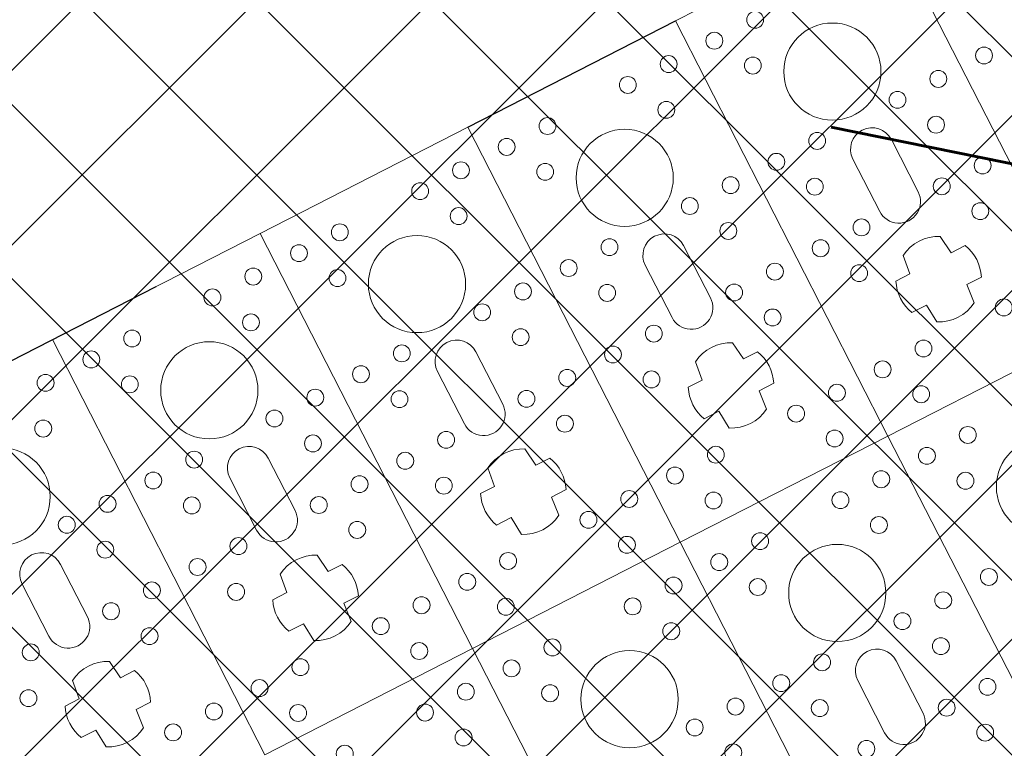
# Model space of a CAD drawing. Header units: metres. Extents: x 7472034 to 8439876, y 5890181 to 5961460.
# Tile 123 of 202: x 8439518 to 8439520.54, y 5890372.4 to 5890374.28. Entities that reach past the tile are written whole.
import ezdxf
from ezdxf import colors
from ezdxf.entities.mleader import LeaderData, LeaderLine
from ezdxf.math import Vec2, Vec3

# ---------------------------------------------------------------- set-up
doc = ezdxf.new("R2010")
doc.units = ezdxf.units.M
doc.header["$MEASUREMENT"] = 0
doc.linetypes.add('$0$L218_500', pattern=[1, 0.5, -0.5])
doc.linetypes.add('ACAD_ISO03W100', pattern=[30, 12, -18])
doc.layers.get('0').update_dxf_attribs({"linetype": 'CONTINUOUS', "lineweight": 5})
doc.layers.get('Defpoints').update_dxf_attribs({"linetype": 'CONTINUOUS'})
for name, color, linetype, lineweight in [('### Krawężnik', 6, 'CONTINUOUS', 35), ('__GRANICA', 5, 'ACAD_ISO03W100', 80), ('_IS.KD.opis.2', 7, 'CONTINUOUS', 18), ('_IS_kd_krata', 114, 'CONTINUOUS', 30), ('KOLOR-OBIEKT', 21, 'CONTINUOUS', 13), ('ZAG-obrys 018 wymiary', 7, 'CONTINUOUS', 18), ('ZAG-OPIS_020', 7, 'CONTINUOUS', 25)]:
    doc.layers.add(name, color=color, linetype=linetype, lineweight=lineweight)
doc.layers.add('100_rzut_wym_wew', color=7, linetype='CONTINUOUS')
doc.layers.add('_IS.BLOK.KD.doziemne', color=7, linetype='CONTINUOUS')
doc.styles.add('DIM', font='simplex.shx', dxfattribs={"width": 0.8})
doc.styles.add('RS', font='Romans.shx', dxfattribs={"width": 0.7})
doc.dimstyles.new('DIM-WEW_500', dxfattribs={"dimscale": 5, "dimtxt": 18, "dimasz": 10, "dimexe": 4, "dimexo": 8, "dimgap": 5, "dimtad": 1, "dimlfac": 0.01, "dimzin": 9, "dimdsep": 46, "dimtxsty": 'DIM', "dimblk": 'ARCHTICK', "dimcen": 5, "dimclrt": 112, "dimadec": 4, "dimazin": 2, "dimtfac": 4, "dimtmove": 0, "dimatfit": 3, "dimldrblk": 'ARCHTICK', "dimfxl": 0, "dimtolj": 1, "dimlwd": 13, "dimarcsym": 0})
pattern_1 = [(45, (967499.2092647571, -71042.97165620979), (-0.2245064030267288, 0.2245064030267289), []), (135, (967499.2092647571, -71042.97165620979), (-0.2245064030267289, -0.2245064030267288), [])]

# ---------------------------------------------------------------- blocks, each defined once
blk = doc.blocks.new('_Oblique')
at = {"color": 0, "linetype": 'ByBlock', "lineweight": -2}
blk.add_line((-0.5, -0.5), (0.5, 0.5), dxfattribs=at)
blk = doc.blocks.new('*D57')
at = {"layer": 'Defpoints', "color": 0, "linetype": 'Continuous'}
for p in [(8439539.50265294, 5890379.021735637, 7.079631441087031e-07), (8439518.672365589, 5890368.360632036), (8439519.01227277, 5890367.69650152)]:
    blk.add_point(p, dxfattribs=at)
at = {"layer": 'ZAG-obrys 018 wymiary', "color": 0, "linetype": 'Continuous', "lineweight": 13}
blk.add_line((8439539.84256012, 5890378.357605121), (8439519.01227277, 5890367.69650152), dxfattribs=at)
at = {"layer": 'ZAG-obrys 018 wymiary', "color": 0, "linetype": 'Continuous', "lineweight": -2}
for p, q in [((8439539.84256012, 5890378.357605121), (8439540.024801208, 5890378.001531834)), ((8439519.01227277, 5890367.69650152), (8439519.194513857, 5890367.340428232))]:
    blk.add_line(p, q, dxfattribs=at)
at = {"layer": 'ZAG-obrys 018 wymiary', "color": 0, "linetype": 'Continuous', "lineweight": 13, "xscale": 0.3, "yscale": 0.3, "zscale": 0.3}
for p, rotation in [((8439539.84256012, 5890378.357605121), 27.10372084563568), ((8439519.01227277, 5890367.69650152), 207.1037208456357)]:
    blk.add_blockref('_Oblique', p, dxfattribs=dict(at, rotation=rotation))
at = {"layer": 'ZAG-obrys 018 wymiary', "color": 112, "linetype": 'Continuous', "lineweight": 25, "insert": (8439529.154054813, 5890373.561163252), "char_height": 0.8, "attachment_point": 5, "rotation": 27.103720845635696, "style": 'RS'}
blk.add_mtext('\\A1;23.4', dxfattribs=at)
blk = doc.blocks.new('_ArchTick')
at = {"layer": '100_rzut_wym_wew', "color": 0, "linetype": 'Continuous', "const_width": 0.15}
blk.add_lwpolyline([(-0.5, -0.5), (0.5, 0.5)], dxfattribs=at)
blk = doc.blocks.new('A$C57F34CC8')
at = {"layer": '__GRANICA', "color": 246, "lineweight": 60, "ltscale": 0.1}
blk.add_lwpolyline([(104.5474768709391, 61.49084398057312), (124.7534257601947, 8.664832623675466), (116.2782638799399, -2.598389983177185e-07), (87.50180485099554, 5.853071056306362), (75.53745610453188, 9.185393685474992), (65.1202681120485, 10.79332474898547), (52.65768154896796, 12.23814885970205), (35.11359243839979, 14.25579591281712), (31.17050394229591, 14.72508112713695), (-8.847564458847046e-07, 23.87893649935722)], dxfattribs=at)
blk = doc.blocks.new('A$C1D2679FE')
at = {"layer": 'KOLOR-OBIEKT', "lineweight": 9, "ltscale": 200}
h = blk.add_hatch(dxfattribs=at)
h.set_pattern_fill('ANSI37', color=253, scale=0.1, angle=16)
h.set_pattern_definition([(61, (-7471780.020262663, -5961378.212846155), (-0.2776917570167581, 0.153927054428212), []), (151, (-7471780.020262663, -5961378.212846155), (-0.153927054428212, -0.2776917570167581), [])])
edge = h.paths.add_edge_path()
edge.add_line((196.975401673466, 33.54016214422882), (192.3495923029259, 34.13512154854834))
edge.add_line((192.3495923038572, 34.13512154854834), (187.7176397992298, 34.7308710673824))
edge.add_line((187.7176398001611, 34.7308710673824), (178.5077782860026, 36.15998750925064))
edge.add_line((178.5077782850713, 36.15998750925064), (176.6601969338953, 36.5026140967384))
edge.add_arc((181.3685569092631, 38.18527459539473), 5.000000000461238, 199.6657310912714, 261.1796204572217)
edge.add_line((180.6018702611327, 33.24440507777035), (187.358021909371, 32.19603671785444))
edge.add_line((187.3580219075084, 32.19603671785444), (192.0230219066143, 31.59603671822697))
edge.add_line((192.0230219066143, 31.59603671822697), (196.6880219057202, 30.9960367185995))
edge.add_line((196.6880219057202, 30.9960367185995), (201.9780219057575, 30.48103671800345))
edge.add_line((201.9780219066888, 30.48103671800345), (207.2680219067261, 29.96603671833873))
edge.add_line((207.2680219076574, 29.96603671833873), (216.468021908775, 29.35603671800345))
edge.add_line((216.4680219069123, 29.35603671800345), (221.8830219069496, 29.11103671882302))
edge.add_line((221.8830219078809, 29.11103671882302), (227.2980219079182, 28.86603671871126))
edge.add_line((227.2980219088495, 28.86603671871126), (233.718021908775, 28.60103671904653))
edge.add_line((233.7180219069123, 28.60103671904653), (240.1380219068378, 28.33603671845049))
edge.add_line((240.1380219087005, 28.33603671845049), (245.3280219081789, 28.076036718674))
edge.add_line((245.3280219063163, 28.076036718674), (246.1380219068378, 28.00603671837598))
edge.add_line((246.1380219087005, 28.00603671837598), (248.4280219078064, 27.98603671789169))
edge.add_line((248.4280219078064, 27.98603671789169), (251.4080219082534, 28.33603671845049))
edge.add_line((251.4080219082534, 28.33603671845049), (255.3380219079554, 29.13603671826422))
edge.add_line((255.3380219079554, 29.13603671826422), (258.1480219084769, 30.35603671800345))
edge.add_line((258.1480219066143, 30.35603671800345), (260.6280219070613, 32.076036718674))
edge.add_line((260.6280219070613, 32.076036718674), (262.7080219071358, 34.29603671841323))
edge.add_line((262.7080219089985, 34.29603671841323), (264.3880219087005, 36.826036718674))
edge.add_line((264.3880219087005, 36.826036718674), (265.608021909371, 39.59603671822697))
edge.add_line((265.6080219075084, 39.59603671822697), (266.4080219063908, 42.53603671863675))
edge.add_line((266.4080219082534, 42.53603671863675), (266.6380219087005, 45.60603671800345))
edge.add_line((266.6380219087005, 45.60603671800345), (266.3380219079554, 48.59603671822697))
edge.add_line((266.3380219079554, 48.59603671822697), (265.628021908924, 51.53603671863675))
edge.add_line((265.6280219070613, 51.53603671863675), (264.5280219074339, 54.28603671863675))
edge.add_line((264.5280219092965, 54.28603671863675), (263.3880219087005, 57.11603671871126))
edge.add_line((263.3880219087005, 57.11603671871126), (262.5430219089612, 59.47103671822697))
edge.add_line((262.5430219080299, 59.47103671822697), (261.6980219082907, 61.826036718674))
edge.add_line((261.6980219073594, 61.826036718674), (260.5980219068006, 65.15103671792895))
edge.add_line((260.5980219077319, 65.15103671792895), (259.4980219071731, 68.47603671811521))
edge.add_line((259.4980219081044, 68.47603671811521), (257.3916487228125, 67.77919145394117))
edge.add_line((257.3916487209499, 67.77919145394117), (258.1675714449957, 64.34697791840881))
edge.add_line((258.167571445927, 64.34697791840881), (259.2776264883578, 60.99158426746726))
edge.add_line((259.2776264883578, 60.99158426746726), (260.1334384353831, 58.60645156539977))
edge.add_line((260.1334384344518, 58.60645156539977), (260.9950570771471, 56.20513570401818))
edge.add_line((260.9950570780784, 56.20513570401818), (262.1522789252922, 53.33238322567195))
edge.add_line((262.1522789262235, 53.33238322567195), (263.1827648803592, 50.75616833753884))
edge.add_line((263.1827648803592, 50.75616833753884), (263.8083402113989, 48.16575780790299))
edge.add_line((263.8083402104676, 48.16575780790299), (264.0684198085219, 45.57363114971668))
edge.add_line((264.0684198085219, 45.57363114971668), (263.8734869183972, 42.97170083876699))
edge.add_line((263.8734869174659, 42.97170083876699), (263.1880731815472, 40.45280535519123))
edge.add_line((263.1880731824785, 40.45280535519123), (262.1337886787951, 38.05906103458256))
edge.add_line((262.1337886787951, 38.05906103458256), (260.6936748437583, 35.89031817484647))
edge.add_line((260.6936748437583, 35.89031817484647), (258.9457271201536, 34.02472012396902))
edge.add_line((258.9457271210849, 34.02472012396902), (256.8967191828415, 32.60363397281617))
edge.add_line((256.8967191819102, 32.60363397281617), (254.5645412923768, 31.59108698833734))
edge.add_line((254.5645412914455, 31.59108698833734), (251.0026761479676, 30.86602538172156))
edge.add_line((251.0026761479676, 30.86602538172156), (248.2893446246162, 30.54734550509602))
edge.add_line((248.2893446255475, 30.54734550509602), (246.2595893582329, 30.56507262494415))
edge.add_line((246.2595893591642, 30.56507262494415), (245.5023283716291, 30.63051493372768))
edge.add_line((245.5023283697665, 30.63051493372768), (240.2548571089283, 30.89339403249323))
edge.add_line((240.2548571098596, 30.89339403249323), (233.8236017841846, 31.1588586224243))
edge.add_line((233.8236017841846, 31.1588586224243), (227.4086662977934, 31.42364957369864))
edge.add_line((227.4086662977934, 31.42364957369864), (221.9987299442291, 31.66842047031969))
edge.add_line((221.9987299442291, 31.66842047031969), (217.4544723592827, 31.90290945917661))
edge.add_line((217.4544723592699, 31.90290945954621), (217.0910134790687, 31.92589690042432))
edge.add_line((217.0910134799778, 31.92589689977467), (214.8768218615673, 32.06593639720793))
edge.add_line((214.876821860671, 32.06593639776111), (207.0033997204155, 32.56390146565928))
edge.add_line((207.0033997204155, 32.56390146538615), (202.2260741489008, 33.02899081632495))
edge.add_line((202.2260741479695, 33.02899081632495), (196.975401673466, 33.54016214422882))
blk = doc.blocks.new('*U25')
at = {"lineweight": 5}
for p, q in [((0, 4199.400023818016), (0, 3599.399999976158)), ((1200.000047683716, 4199.400023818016), (0, 4199.400023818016)), ((0, 4199.399999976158), (1200.000047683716, 4199.399999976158)), ((1200, 4199.400023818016), (1200, 3599.399999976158)), ((1200.000047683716, 3599.399999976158), (1200.000047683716, 4199.400023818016)), ((854.2000353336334, 3999.411807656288), (854.2000353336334, 3959.277798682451)), ((945.2517032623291, 3957.341433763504), (945.2517032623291, 3999.661098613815)), ((675.6000235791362, 3954.900012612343), (524.4000235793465, 3954.900011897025)), ((854.2000353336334, 3959.277798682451), (803.9970001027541, 3953.097492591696)), ((995.8718986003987, 3953.33129808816), (945.2517032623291, 3957.341433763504)), ((524.4000238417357, 3843.900011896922), (675.6000238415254, 3843.900011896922)), ((803.9970001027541, 3845.702531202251), (854.2000353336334, 3839.522225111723)), ((854.2000353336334, 3839.522225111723), (854.2000353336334, 3799.388216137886)), ((945.2517032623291, 3841.45859003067), (995.8718986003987, 3845.468725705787)), ((945.2517032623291, 3799.138925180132), (945.2517032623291, 3841.45859003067)), ((0, 3599.400023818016), (0, 2999.399999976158)), ((1200.000047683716, 3599.400023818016), (0, 3599.400023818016)), ((0, 3599.399999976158), (1200.000047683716, 3599.399999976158)), ((1200, 3599.400023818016), (1200, 2999.399999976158)), ((2400.000047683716, 3599.400023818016), (1200, 3599.400023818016)), ((1200, 3599.399999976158), (2400.000047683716, 3599.399999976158)), ((1200.000047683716, 2999.399999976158), (1200.000047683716, 3599.400023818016)), ((854.2000353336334, 3399.411807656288), (854.2000353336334, 3359.277798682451)), ((945.2517032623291, 3357.341433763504), (945.2517032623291, 3399.661098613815)), ((675.6000235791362, 3354.900012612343), (524.4000235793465, 3354.900011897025)), ((854.2000353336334, 3359.277798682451), (803.9970001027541, 3353.097492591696)), ((995.8718986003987, 3353.33129808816), (945.2517032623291, 3357.341433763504)), ((1875.600023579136, 3354.900012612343), (1724.400023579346, 3354.900011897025)), ((524.4000238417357, 3243.900011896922), (675.6000238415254, 3243.900011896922)), ((803.9970001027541, 3245.702531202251), (854.2000353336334, 3239.522225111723)), ((945.2517032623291, 3241.45859003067), (995.8718986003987, 3245.468725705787)), ((945.2517032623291, 3199.138925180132), (945.2517032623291, 3241.45859003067)), ((1724.400023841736, 3243.900011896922), (1875.600023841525, 3243.900011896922)), ((854.2000353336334, 3239.522225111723), (854.2000353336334, 3199.388216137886)), ((0, 2999.400023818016), (0, 2399.399999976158)), ((1200.000047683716, 2999.400023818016), (0, 2999.400023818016)), ((0, 2999.399999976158), (1200.000047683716, 2999.399999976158)), ((1200, 2999.400023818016), (1200, 2399.399999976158)), ((2400.000047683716, 2999.400023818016), (1200, 2999.400023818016)), ((1200, 2999.399999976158), (2400.000047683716, 2999.399999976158)), ((1200.000047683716, 2399.399999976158), (1200.000047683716, 2999.400023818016)), ((854.2000353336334, 2799.411807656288), (854.2000353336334, 2759.277798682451)), ((945.2517032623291, 2757.341433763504), (945.2517032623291, 2799.661098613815)), ((675.6000235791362, 2754.900012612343), (524.4000235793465, 2754.900011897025)), ((854.2000353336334, 2759.277798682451), (803.9970001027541, 2753.097492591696)), ((995.8718986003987, 2753.33129808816), (945.2517032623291, 2757.341433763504)), ((524.4000238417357, 2643.900011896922), (675.6000238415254, 2643.900011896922)), ((803.9970001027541, 2645.702531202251), (854.2000353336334, 2639.522225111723)), ((854.2000353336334, 2639.522225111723), (854.2000353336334, 2599.388216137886)), ((945.2517032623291, 2641.45859003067), (995.8718986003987, 2645.468725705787)), ((945.2517032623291, 2599.138925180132), (945.2517032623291, 2641.45859003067)), ((0, 2399.400023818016), (0, 1799.399999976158)), ((1200.000047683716, 2399.400023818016), (0, 2399.400023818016)), ((0, 2399.399999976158), (1200.000047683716, 2399.399999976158)), ((1200, 2399.400023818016), (1200, 1799.399999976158)), ((2400.000047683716, 2399.400023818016), (1200, 2399.400023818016)), ((1200, 2399.399999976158), (2400.000047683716, 2399.399999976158)), ((1200.000047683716, 1799.399999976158), (1200.000047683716, 2399.400023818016)), ((854.2000353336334, 2199.411807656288), (854.2000353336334, 2159.277798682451)), ((945.2517032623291, 2157.341433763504), (945.2517032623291, 2199.661098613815)), ((675.6000235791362, 2154.900012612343), (524.4000235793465, 2154.900011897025)), ((854.2000353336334, 2159.277798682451), (803.9970001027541, 2153.097492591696)), ((995.8718986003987, 2153.33129808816), (945.2517032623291, 2157.341433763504)), ((524.4000238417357, 2043.900011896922), (675.6000238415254, 2043.900011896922)), ((803.9970001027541, 2045.702531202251), (854.2000353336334, 2039.522225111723)), ((854.2000353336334, 2039.522225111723), (854.2000353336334, 1999.388216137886)), ((945.2517032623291, 2041.45859003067), (995.8718986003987, 2045.468725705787)), ((945.2517032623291, 1999.138925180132), (945.2517032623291, 2041.45859003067)), ((0, 1799.400023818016), (0, 1199.399999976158)), ((1200.000047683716, 1799.400023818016), (0, 1799.400023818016)), ((0, 1799.399999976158), (1200.000047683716, 1799.399999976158)), ((854.2000353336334, 1599.411807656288), (854.2000353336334, 1559.277798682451)), ((945.2517032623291, 1557.341433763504), (945.2517032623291, 1599.661098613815)), ((675.6000235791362, 1554.900012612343), (524.4000235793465, 1554.900011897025)), ((854.2000353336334, 1559.277798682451), (803.9970001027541, 1553.097492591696)), ((995.8718986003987, 1553.33129808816), (945.2517032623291, 1557.341433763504)), ((524.4000238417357, 1443.900011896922), (675.6000238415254, 1443.900011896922)), ((803.9970001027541, 1445.702531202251), (854.2000353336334, 1439.522225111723)), ((945.2517032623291, 1441.45859003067), (995.8718986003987, 1445.468725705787)), ((854.2000353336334, 1439.522225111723), (854.2000353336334, 1399.388216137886)), ((945.2517032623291, 1399.138925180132), (945.2517032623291, 1441.45859003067))]:
    blk.add_line(p, q, dxfattribs=at)
for centre, radius in [((440.9363579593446, 4265.400011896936), 21.73927789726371), ((440.9363579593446, 4133.400011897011), 21.7392778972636), ((690.9363579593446, 4133.400011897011), 21.73927789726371), ((543.127355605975, 4074.400011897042), 21.7392778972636), ((793.127355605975, 4074.400011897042), 21.7392778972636), ((440.9363579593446, 4015.400011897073), 21.73927789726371), ((690.9363579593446, 4015.400011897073), 21.7392778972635), ((1040.936357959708, 4015.400011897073), 21.7392778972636), ((300.000023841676, 3899.400011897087), 125), ((1500.000023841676, 3899.400011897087), 125), ((90.93635795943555, 3783.400011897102), 21.73927789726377), ((440.9363579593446, 3783.400011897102), 21.73927789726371), ((690.9363579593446, 3783.400011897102), 21.73927789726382), ((1040.936357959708, 3783.400011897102), 21.7392778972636), ((1290.936357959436, 3783.400011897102), 21.73927789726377), ((193.127355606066, 3724.400011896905), 21.73927789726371), ((543.127355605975, 3724.400011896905), 21.7392778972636), ((793.127355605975, 3724.400011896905), 21.7392778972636), ((1143.127355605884, 3724.400011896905), 21.7392778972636), ((1393.127355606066, 3724.400011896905), 21.73927789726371), ((90.93635795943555, 3665.400011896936), 21.73927789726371), ((440.9363579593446, 3665.400011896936), 21.73927789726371), ((690.9363579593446, 3665.400011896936), 21.73927789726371), ((1040.936357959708, 3665.400011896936), 21.7392778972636), ((1290.936357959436, 3665.400011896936), 21.73927789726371), ((1640.936357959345, 3665.400011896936), 21.73927789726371), ((90.93635795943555, 3533.400011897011), 21.7392778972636), ((440.9363579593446, 3533.400011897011), 21.7392778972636), ((690.9363579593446, 3533.400011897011), 21.73927789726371), ((1040.936357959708, 3533.400011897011), 21.7392778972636), ((1290.936357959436, 3533.400011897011), 21.7392778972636), ((1640.936357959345, 3533.400011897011), 21.7392778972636), ((1890.936357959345, 3533.400011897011), 21.73927789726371), ((193.127355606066, 3474.400011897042), 21.73927789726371), ((543.127355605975, 3474.400011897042), 21.7392778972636), ((793.127355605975, 3474.400011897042), 21.7392778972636), ((1143.127355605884, 3474.400011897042), 21.7392778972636), ((1393.127355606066, 3474.400011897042), 21.73927789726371), ((1743.127355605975, 3474.400011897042), 21.7392778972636), ((1993.127355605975, 3474.400011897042), 21.7392778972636), ((90.93635795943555, 3415.400011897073), 21.73927789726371), ((300.000023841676, 3299.400011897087), 125), ((440.9363579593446, 3415.400011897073), 21.73927789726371), ((690.9363579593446, 3415.400011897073), 21.7392778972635), ((1040.936357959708, 3415.400011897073), 21.7392778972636), ((1290.936357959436, 3415.400011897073), 21.73927789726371), ((1500.000023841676, 3299.400011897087), 125), ((1640.936357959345, 3415.400011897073), 21.73927789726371), ((1890.936357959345, 3415.400011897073), 21.7392778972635), ((90.93635795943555, 3183.400011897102), 21.73927789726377), ((440.9363579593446, 3183.400011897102), 21.73927789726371), ((690.9363579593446, 3183.400011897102), 21.73927789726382), ((1040.936357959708, 3183.400011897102), 21.7392778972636), ((1290.936357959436, 3183.400011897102), 21.73927789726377), ((1640.936357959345, 3183.400011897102), 21.73927789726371), ((1890.936357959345, 3183.400011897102), 21.73927789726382), ((193.127355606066, 3124.400011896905), 21.73927789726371), ((543.127355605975, 3124.400011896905), 21.7392778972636), ((793.127355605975, 3124.400011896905), 21.7392778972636), ((1143.127355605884, 3124.400011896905), 21.7392778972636), ((1393.127355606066, 3124.400011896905), 21.73927789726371), ((1743.127355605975, 3124.400011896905), 21.7392778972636), ((90.93635795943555, 3065.400011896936), 21.73927789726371), ((440.9363579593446, 3065.400011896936), 21.73927789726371), ((690.9363579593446, 3065.400011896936), 21.73927789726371), ((1040.936357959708, 3065.400011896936), 21.7392778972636), ((1290.936357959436, 3065.400011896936), 21.73927789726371), ((1640.936357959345, 3065.400011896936), 21.73927789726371), ((90.93635795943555, 2933.400011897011), 21.7392778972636), ((440.9363579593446, 2933.400011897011), 21.7392778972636), ((690.9363579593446, 2933.400011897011), 21.73927789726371), ((1040.936357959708, 2933.400011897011), 21.7392778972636), ((1290.936357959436, 2933.400011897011), 21.7392778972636), ((1640.936357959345, 2933.400011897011), 21.7392778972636), ((193.127355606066, 2874.400011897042), 21.73927789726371), ((543.127355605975, 2874.400011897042), 21.7392778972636), ((793.127355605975, 2874.400011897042), 21.7392778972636), ((1143.127355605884, 2874.400011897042), 21.7392778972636), ((1393.127355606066, 2874.400011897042), 21.73927789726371), ((1743.127355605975, 2874.400011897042), 21.7392778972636), ((90.93635795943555, 2815.400011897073), 21.73927789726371), ((440.9363579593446, 2815.400011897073), 21.73927789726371), ((690.9363579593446, 2815.400011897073), 21.7392778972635), ((1040.936357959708, 2815.400011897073), 21.7392778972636), ((1290.936357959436, 2815.400011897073), 21.73927789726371), ((1640.936357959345, 2815.400011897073), 21.73927789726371), ((300.000023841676, 2699.400011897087), 125), ((1500.000023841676, 2699.400011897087), 125), ((90.93635795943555, 2583.400011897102), 21.73927789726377), ((440.9363579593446, 2583.400011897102), 21.73927789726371), ((690.9363579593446, 2583.400011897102), 21.73927789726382), ((1040.936357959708, 2583.400011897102), 21.7392778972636), ((1290.936357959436, 2583.400011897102), 21.73927789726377), ((193.127355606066, 2524.400011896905), 21.73927789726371), ((543.127355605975, 2524.400011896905), 21.7392778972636), ((793.127355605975, 2524.400011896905), 21.7392778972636), ((1143.127355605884, 2524.400011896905), 21.7392778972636), ((1393.127355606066, 2524.400011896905), 21.73927789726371), ((90.93635795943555, 2465.400011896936), 21.73927789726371), ((440.9363579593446, 2465.400011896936), 21.73927789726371), ((690.9363579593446, 2465.400011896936), 21.73927789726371), ((1040.936357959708, 2465.400011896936), 21.7392778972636), ((1290.936357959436, 2465.400011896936), 21.73927789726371), ((90.93635795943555, 2333.400011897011), 21.7392778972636), ((440.9363579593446, 2333.400011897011), 21.7392778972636), ((690.9363579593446, 2333.400011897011), 21.73927789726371), ((1040.936357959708, 2333.400011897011), 21.7392778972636), ((1290.936357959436, 2333.400011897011), 21.7392778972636), ((193.127355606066, 2274.400011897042), 21.73927789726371), ((543.127355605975, 2274.400011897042), 21.7392778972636), ((793.127355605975, 2274.400011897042), 21.7392778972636), ((1143.127355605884, 2274.400011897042), 21.7392778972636), ((1393.127355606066, 2274.400011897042), 21.73927789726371), ((90.93635795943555, 2215.400011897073), 21.73927789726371), ((440.9363579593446, 2215.400011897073), 21.73927789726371), ((690.9363579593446, 2215.400011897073), 21.7392778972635), ((1040.936357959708, 2215.400011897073), 21.7392778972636), ((1290.936357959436, 2215.400011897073), 21.73927789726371), ((300.000023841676, 2099.400011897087), 125), ((90.93635795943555, 1983.400011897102), 21.73927789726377), ((440.9363579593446, 1983.400011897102), 21.73927789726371), ((690.9363579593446, 1983.400011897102), 21.73927789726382), ((1040.936357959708, 1983.400011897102), 21.7392778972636), ((1290.936357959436, 1983.400011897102), 21.73927789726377), ((193.127355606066, 1924.400011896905), 21.73927789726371), ((543.127355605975, 1924.400011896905), 21.7392778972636), ((793.127355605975, 1924.400011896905), 21.7392778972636), ((1143.127355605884, 1924.400011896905), 21.7392778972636), ((90.93635795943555, 1865.400011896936), 21.73927789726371), ((440.9363579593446, 1865.400011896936), 21.73927789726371), ((690.9363579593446, 1865.400011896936), 21.73927789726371), ((1040.936357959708, 1865.400011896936), 21.7392778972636), ((90.93635795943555, 1733.400011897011), 21.7392778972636), ((440.9363579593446, 1733.400011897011), 21.7392778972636), ((690.9363579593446, 1733.400011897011), 21.73927789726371), ((1040.936357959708, 1733.400011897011), 21.7392778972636), ((193.127355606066, 1674.400011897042), 21.73927789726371), ((543.127355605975, 1674.400011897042), 21.7392778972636), ((793.127355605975, 1674.400011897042), 21.7392778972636), ((300.000023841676, 1499.400011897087), 125), ((440.9363579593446, 1615.400011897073), 21.73927789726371), ((690.9363579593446, 1615.400011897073), 21.7392778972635), ((1040.936357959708, 1615.400011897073), 21.7392778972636), ((690.9363579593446, 1383.400011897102), 21.73927789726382), ((793.127355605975, 1324.400011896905), 21.7392778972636)]:
    blk.add_circle(centre, radius, dxfattribs=at)
for centre, radius, start, end in [((900.0000238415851, 3899.400011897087), 110, 65.70851514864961, 114.6052205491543), ((524.4000238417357, 3899.400011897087), 55.50000000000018, 90.00000026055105, 270), ((675.6000238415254, 3899.400011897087), 55.50000000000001, 270, 90.00000026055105), ((900.0000238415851, 3899.400011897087), 109.9999999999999, 150.7803558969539, 209.2196441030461), ((900.0000238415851, 3899.400011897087), 110.0000000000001, 330.6407226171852, 29.35927738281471), ((900.0000238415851, 3899.400011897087), 110, 245.3947794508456, 294.2914848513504), ((900.0000238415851, 3299.400011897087), 110, 65.70851514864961, 114.6052205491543), ((524.4000238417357, 3299.400011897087), 55.50000000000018, 90.00000026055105, 270), ((675.6000238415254, 3299.400011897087), 55.50000000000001, 270, 90.00000026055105), ((900.0000238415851, 3299.400011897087), 109.9999999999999, 150.7803558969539, 209.2196441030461), ((900.0000238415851, 3299.400011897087), 110.0000000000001, 330.6407226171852, 29.35927738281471), ((1724.400023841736, 3299.400011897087), 55.50000000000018, 90.00000026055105, 270), ((1875.600023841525, 3299.400011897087), 55.50000000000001, 270, 90.00000026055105), ((900.0000238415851, 3299.400011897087), 110, 245.3947794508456, 294.2914848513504), ((900.0000238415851, 2699.400011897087), 110, 65.70851514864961, 114.6052205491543), ((524.4000238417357, 2699.400011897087), 55.50000000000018, 90.00000026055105, 270), ((675.6000238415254, 2699.400011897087), 55.50000000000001, 270, 90.00000026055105), ((900.0000238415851, 2699.400011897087), 109.9999999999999, 150.7803558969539, 209.2196441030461), ((900.0000238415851, 2699.400011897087), 110.0000000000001, 330.6407226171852, 29.35927738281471), ((900.0000238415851, 2699.400011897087), 110, 245.3947794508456, 294.2914848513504), ((900.0000238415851, 2099.400011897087), 110, 65.70851514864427, 114.6052205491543), ((524.4000238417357, 2099.400011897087), 55.50000000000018, 90.00000026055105, 270), ((675.6000238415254, 2099.400011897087), 55.50000000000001, 270, 90.00000026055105), ((900.0000238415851, 2099.400011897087), 109.9999999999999, 150.7803558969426, 209.2196441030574), ((900.0000238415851, 2099.400011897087), 110.0000000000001, 330.6407226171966, 29.35927738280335), ((900.0000238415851, 2099.400011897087), 110, 245.3947794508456, 294.2914848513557), ((900.0000238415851, 1499.400011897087), 110, 65.70851514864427, 114.6052205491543), ((524.4000238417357, 1499.400011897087), 55.50000000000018, 90.00000026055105, 270), ((675.6000238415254, 1499.400011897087), 55.50000000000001, 270, 90.00000026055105), ((900.0000238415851, 1499.400011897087), 109.9999999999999, 150.7803558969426, 209.2196441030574), ((900.0000238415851, 1499.400011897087), 110.0000000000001, 330.6407226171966, 29.35927738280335), ((900.0000238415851, 1499.400011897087), 110, 245.3947794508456, 294.2914848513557)]:
    blk.add_arc(centre, radius, start, end, dxfattribs=at)
blk = doc.blocks.new('JPII.KD_aktualizacja rzędnych_20.12.2024')
at = {"linetype": 'ACAD_ISO03W100', "ltscale": 0.05, "elevation": 7.079631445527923e-07}
blk.add_lwpolyline([(8438677.694513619, 5890679.101824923), (8438679.881406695, 5890674.828945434), (8438659.051119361, 5890664.167841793), (8438656.86422629, 5890668.44072127), (8438677.694513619, 5890679.101824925)], dxfattribs=at)
at = {"layer": '_IS_kd_krata', "color": 124, "xscale": 0.001, "yscale": 0.001, "zscale": 0.001, "rotation": 297.1037209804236}
blk.add_blockref('*U25', (8438656.864760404, 5890668.440994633, 7.079631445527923e-07), dxfattribs=at)
at = {"layer": '_IS.KD.opis.2', "color": 0}
ml = blk.add_multileader_mtext('Standard', dxfattribs=at)
ml.set_content('Y=8438656,8642\\PX=5890668,4407', style='RS')
ml.set_leader_properties()
ml.build(insert=Vec2(0, 0))
ml.multileader.update_dxf_attribs({"text_left_attachment_type": 2, "text_right_attachment_type": 2, "dogleg_length": 2.433335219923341, "arrow_head_size": 0.25})
ctx = ml.context
ctx.base_point, ctx.char_height, ctx.arrow_head_size, ctx.landing_gap_size, ctx.plane_origin = Vec3(8438648.039896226, 5890663.962814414, 7.079631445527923e-07), 0.75, 0.25, 0.3, Vec3(8438646.93276739, 5890660.224803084, 7.079631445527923e-07)
ctx.left_attachment, ctx.right_attachment, ctx.text_align_type = 2, 2, 1
notes = []
notes.append((ctx, [(0, (1, 1, 0), (8438655.687421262, 5890663.962814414, 7.079631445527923e-07), (-1, 0), 0.2975250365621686, [(0, [(8438656.864226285, 5890668.440721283, 7.079631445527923e-07)], 0, [])])]))
ctx.mtext.insert, ctx.mtext.width, ctx.mtext.alignment, ctx.mtext.flow_direction = Vec3(8438651.714896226, 5890665.034242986, 7.079631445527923e-07), 13.59604729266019, 2, 5
for ctx, leaders in notes:
    for number, flags, end, landing, length, lines in leaders:
        leader = LeaderData()
        leader.index, (leader.has_last_leader_line, leader.has_dogleg_vector, leader.attachment_direction) = number, flags
        leader.last_leader_point, leader.dogleg_vector, leader.dogleg_length = Vec3(end), Vec3(landing), length
        for number, points, colour, breaks in lines:
            line = LeaderLine()
            line.index, line.vertices, line.color, line.breaks = number, Vec3.list(points), colors.encode_raw_color(colour), breaks
            leader.lines.append(line)
        ctx.leaders.append(leader)

msp = doc.modelspace()

# ---------------------------------------------------------------- hatches: boundary and pattern name
at = {"layer": 'KOLOR-OBIEKT', "lineweight": 9}
h = msp.add_hatch(dxfattribs=at)
h.set_pattern_fill('ANSI37', color=73, scale=0.1)
h.set_pattern_definition(pattern_1)
edge = h.paths.add_edge_path()
edge.add_arc((8439443.60123986, 5890379.17988472), 6.652831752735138, 296.7043321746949, 335.0331150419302)
edge.add_arc((8439476.194075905, 5890367.917634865), 27.87464989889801, 155.1393615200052, 162.3446315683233, ccw=False)
edge.add_arc((8439457.399943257, 5890376.211109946), 7.345078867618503, 127.98309878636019, 152.2023641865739, ccw=False)
edge.add_arc((8439457.741930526, 5890376.488713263), 7.349948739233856, 107.1989600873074, 131.4182254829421, ccw=False)
edge.add_line((8439455.568618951, 5890383.509999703), (8439473.898437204, 5890392.710084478))
edge.add_arc((8439481.742870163, 5890376.384611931), 18.11232128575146, 99.26977735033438, 115.6644084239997, ccw=False)
edge.add_line((8439478.825278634, 5890394.260401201), (8439481.377171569, 5890394.321440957))
edge.add_arc((8439482.909595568, 5890377.390082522), 17.00056533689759, 88.22393661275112, 95.17163768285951, ccw=False)
edge.add_arc((8439482.561499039, 5890405.235869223), 10.88860248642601, 274.6092070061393, 298.9976789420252)
edge.add_arc((8443006.923870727, 5883371.657126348), 7856.29059094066, 116.59181359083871, 116.61107962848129, ccw=False)
edge.add_arc((8439465.895823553, 5890431.340313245), 42.15757971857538, 305.2087751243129, 306.7865132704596)
edge.add_arc((8439488.80074795, 5890400.283338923), 3.577668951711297, 310.8590814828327, 340.7280968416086)
edge.add_line((8439492.177934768, 5890399.102523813), (8439493.275267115, 5890403.980640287))
edge.add_line((8439493.275267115, 5890403.980640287), (8439502.266345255, 5890408.28072203))
edge.add_line((8439502.266345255, 5890408.28072203), (8439504.844191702, 5890407.694009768))
edge.add_line((8439504.844191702, 5890407.694009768), (8439506.125281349, 5890405.329609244))
edge.add_arc((8439507.019670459, 5890405.776898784), 0.9999999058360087, 206.5699188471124, 283.6833393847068)
edge.add_line((8439507.256226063, 5890404.805280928), (8439511.624560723, 5890406.970734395))
edge.add_line((8439511.624560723, 5890406.970734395), (8439511.39896348, 5890407.420225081))
edge.add_line((8439511.39896348, 5890407.420225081), (8439510.561982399, 5890407.017405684))
edge.add_line((8439510.561982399, 5890407.017405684), (8439509.330427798, 5890409.481424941))
edge.add_line((8439509.330427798, 5890409.481424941), (8439512.635426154, 5890411.138401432))
edge.add_line((8439512.635426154, 5890411.138401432), (8439512.638568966, 5890411.136467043))
edge.add_line((8439512.638568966, 5890411.136467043), (8439515.998443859, 5890412.829496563))
edge.add_line((8439515.998443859, 5890412.829496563), (8439517.239018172, 5890410.325621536))
edge.add_line((8439517.239018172, 5890410.325621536), (8439513.919446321, 5890408.633274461))
edge.add_line((8439513.919446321, 5890408.633274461), (8439514.091312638, 5890408.235941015))
edge.add_line((8439514.091312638, 5890408.235941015), (8439518.839102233, 5890410.604261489))
edge.add_line((8439518.839102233, 5890410.604261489), (8439518.585943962, 5890412.843737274))
edge.add_line((8439518.585943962, 5890412.843737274), (8439518.274555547, 5890413.628049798))
edge.add_line((8439518.274555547, 5890413.628049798), (8439517.839658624, 5890414.494365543))
edge.add_line((8439517.839658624, 5890414.494365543), (8439524.310164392, 5890417.742607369))
edge.add_line((8439524.310164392, 5890417.742607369), (8439525.122207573, 5890416.124990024))
edge.add_line((8439525.122207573, 5890416.124990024), (8439526.840645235, 5890414.670893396))
edge.add_line((8439526.840645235, 5890414.670893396), (8439527.244697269, 5890414.489695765))
edge.add_arc((8439552.769967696, 5890317.570311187), 100.2242811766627, 102.79246926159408, 104.75471345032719, ccw=False)
edge.add_arc((8439529.321881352, 5890420.105147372), 4.960037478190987, 284.6730648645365, 320.3902958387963)
edge.add_arc((8435016.013859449, 5889290.11735932), 4655.555010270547, 14.00691021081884, 14.04831962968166)
edge.add_line((8439532.327549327, 5890420.207226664), (8439525.877549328, 5890423.127226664))
edge.add_line((8439525.877549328, 5890423.127226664), (8439431.028022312, 5890376.803268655))
edge.add_line((8439431.028022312, 5890376.803268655), (8439435.479127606, 5890375.417226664))
edge.add_line((8439435.479127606, 5890375.417226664), (8439446.590932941, 5890373.236661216))
edge = h.paths.add_edge_path()
edge.add_arc((8439530.228804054, 5890405.916425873), 3.001836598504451, 99.44813666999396, 208.2631515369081)
edge.add_line((8439527.5848402, 5890404.494990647), (8439533.209264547, 5890393.206690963))
edge.add_line((8439533.209264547, 5890393.206690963), (8439519.17443581, 5890386.185049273))
edge.add_line((8439519.17443581, 5890386.185049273), (8439523.57812012, 5890377.411604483))
edge.add_line((8439523.57812012, 5890377.411604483), (8439517.455507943, 5890374.324033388))
edge.add_line((8439517.455507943, 5890374.324033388), (8439517.445860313, 5890374.319191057))
edge.add_line((8439517.445860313, 5890374.319191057), (8439517.33905848, 5890374.265585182))
edge.add_line((8439517.33905848, 5890374.265585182), (8439516.815779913, 5890375.308140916))
edge.add_line((8439516.815779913, 5890375.308140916), (8439511.370501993, 5890372.574998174))
edge.add_line((8439511.370501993, 5890372.574998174), (8439511.888417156, 5890371.529804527))
edge.add_line((8439511.888417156, 5890371.529804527), (8439506.425671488, 5890368.787948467))
edge.add_line((8439506.425671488, 5890368.787948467), (8439505.890341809, 5890369.841556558))
edge.add_line((8439505.890341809, 5890369.841556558), (8439505.8884594, 5890369.869391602))
edge.add_line((8439505.8884594, 5890369.869391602), (8439500.283276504, 5890366.97762632))
edge.add_line((8439500.283276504, 5890366.97762632), (8439519.478066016, 5890366.160130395))
edge.add_line((8439519.478066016, 5890366.160130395), (8439542.767549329, 5890378.417226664))
edge.add_line((8439542.767549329, 5890378.417226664), (8439538.675788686, 5890394.802262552))
edge.add_line((8439538.675788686, 5890394.802262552), (8439537.066416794, 5890401.238139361))
edge.add_line((8439537.066416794, 5890401.238139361), (8439535.557306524, 5890407.69906358))
edge.add_arc((8439531.145391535, 5890400.872499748), 8.128158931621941, 57.12596579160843, 99.98506404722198)
edge = h.paths.add_edge_path()
edge.add_line((8439470.194509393, 5890384.137651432), (8439461.355169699, 5890379.697090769))
edge.add_line((8439461.355169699, 5890379.697090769), (8439460.080861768, 5890379.068371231))
edge.add_line((8439460.080861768, 5890379.068371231), (8439457.869254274, 5890377.642639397))
edge.add_arc((8439460.609507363, 5890373.444653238), 5.013190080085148, 123.1346622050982, 204.022759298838)
edge.add_line((8439456.030540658, 5890371.403786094), (8439459.447549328, 5890370.707226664))
edge.add_line((8439459.447549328, 5890370.707226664), (8439480.497107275, 5890367.736747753))
edge.add_line((8439480.497107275, 5890367.736747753), (8439497.963342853, 5890367.082590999))
edge.add_line((8439497.963342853, 5890367.082590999), (8439496.62020549, 5890369.722641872))
edge.add_line((8439496.62020549, 5890369.722641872), (8439494.91788047, 5890373.087302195))
edge.add_arc((8439489.468037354, 5890366.363615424), 8.654984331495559, 50.97371617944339, 58.22889977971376)
edge.add_line((8439494.025120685, 5890373.721722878), (8439490.036071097, 5890376.575637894))
edge.add_line((8439490.036071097, 5890376.575637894), (8439489.954459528, 5890375.592465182))
edge.add_line((8439489.954459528, 5890375.592465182), (8439490.917133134, 5890375.538648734))
edge.add_line((8439490.917133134, 5890375.538648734), (8439490.678913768, 5890371.956837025))
edge.add_line((8439490.678913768, 5890371.956837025), (8439482.55041443, 5890372.440399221))
edge.add_line((8439482.55041443, 5890372.440399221), (8439482.851718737, 5890376.020734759))
edge.add_line((8439482.851718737, 5890376.020734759), (8439487.354100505, 5890375.749064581))
edge.add_line((8439487.354100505, 5890375.749064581), (8439487.521080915, 5890378.34061919))
edge.add_line((8439487.521080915, 5890378.34061919), (8439481.803471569, 5890382.401025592))
edge.add_arc((8439487.942466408, 5890392.088814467), 11.46911116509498, 231.6002274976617, 237.6382272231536, ccw=False)
edge.add_line((8439480.818489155, 5890383.100518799), (8439480.351152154, 5890383.41057529))
edge.add_line((8439480.351152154, 5890383.41057529), (8439479.210044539, 5890382.939428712))
edge.add_line((8439479.210044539, 5890382.939428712), (8439480.412913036, 5890383.399613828))
edge.add_arc((8439474.682487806, 5890375.167564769), 10.03017472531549, 55.15777404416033, 116.5800473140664)
h.paths.add_polyline_path([(8439461.898919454, 5890370.792156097), (8439462.257176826, 5890373.552492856)], flags=16)
h = msp.add_hatch(dxfattribs=at)
h.set_pattern_fill('ANSI37', color=253, scale=0.1)
h.set_pattern_definition(pattern_1)
edge = h.paths.add_edge_path()
edge.add_arc((8439529.163071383, 5890420.279666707), 5.193757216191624, 276.50229096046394, 320.0240354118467, ccw=False)
edge.add_line((8439529.751227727, 5890415.119319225), (8439525.812744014, 5890414.153171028))
edge.add_line((8439525.812744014, 5890414.153171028), (8439519.208160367, 5890410.804184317))
edge.add_line((8439519.208160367, 5890410.804184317), (8439517.988028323, 5890410.126512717))
edge.add_line((8439517.988028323, 5890410.126512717), (8439514.091312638, 5890408.235941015))
edge.add_line((8439514.091312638, 5890408.235941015), (8439511.613697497, 5890406.992378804))
edge.add_line((8439511.613697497, 5890406.992378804), (8439509.258949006, 5890405.810485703))
edge.add_line((8439509.258949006, 5890405.810485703), (8439507.371756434, 5890404.83508177))
edge.add_arc((8439506.940777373, 5890405.737469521), 1.000023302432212, 206.5712342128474, 295.5290722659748, ccw=False)
edge.add_line((8439506.046377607, 5890405.290148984), (8439504.844186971, 5890407.693988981))
edge.add_line((8439504.844186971, 5890407.693988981), (8439502.261629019, 5890408.281795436))
edge.add_line((8439502.261629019, 5890408.281795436), (8439499.350132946, 5890407.011538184))
edge.add_line((8439499.350132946, 5890407.011538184), (8439493.30510976, 5890403.995621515))
edge.add_line((8439493.30510976, 5890403.995621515), (8439492.177918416, 5890399.102451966))
edge.add_arc((8439488.801253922, 5890400.282879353), 3.577047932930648, 293.05521913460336, 340.73119789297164, ccw=False)
edge.add_line((8439490.202090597, 5890396.991537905), (8439487.801423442, 5890395.78932472))
edge.add_arc((8439482.51122255, 5890404.317896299), 10.03607286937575, 278.1216072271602, 301.8109775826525, ccw=False)
edge.add_line((8439483.9290645, 5890394.382480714), (8439478.825278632, 5890394.260401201))
edge.add_arc((8439481.742870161, 5890376.384611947), 18.11232126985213, 99.26977735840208, 115.6644084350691)
edge.add_line((8439473.898437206, 5890392.710084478), (8439455.537130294, 5890383.494194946))
edge.add_arc((8439458.368862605, 5890375.380272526), 8.593860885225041, 109.2388197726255, 150.5606865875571)
edge.add_line((8439450.884668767, 5890379.604167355), (8439456.921008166, 5890377.849276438))
edge.add_line((8439456.921008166, 5890377.849276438), (8439458.055979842, 5890377.519316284))
edge.add_arc((8439462.056345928, 5890374.376166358), 5.087466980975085, 112.4172144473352, 141.842727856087, ccw=False)
edge.add_line((8439460.116249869, 5890379.079181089), (8439470.201913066, 5890384.141371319))
edge.add_arc((8439474.670732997, 5890375.058466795), 10.12272227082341, 52.60385305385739, 116.19734301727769, ccw=False)
edge.add_line((8439480.818489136, 5890383.100518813), (8439494.035062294, 5890373.735722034))
edge.add_arc((8439499.404929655, 5890380.165137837), 8.376924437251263, 230.1312663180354, 239.1071883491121)
edge.add_arc((8439492.046879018, 5890368.073539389), 5.778072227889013, 28.405105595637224, 58.05675779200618, ccw=False)
edge.add_line((8439497.129307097, 5890370.822183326), (8439498.920012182, 5890367.249241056))
edge.add_line((8439498.920012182, 5890367.249241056), (8439502.137476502, 5890368.864147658))
edge.add_line((8439502.137476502, 5890368.864147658), (8439500.881438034, 5890371.366619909))
edge.add_arc((8439501.41146424, 5890371.651481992), 0.6017260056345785, 32.69127385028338, 208.2557647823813, ccw=False)
edge.add_line((8439501.917872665, 5890371.97648152), (8439503.213570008, 5890369.395299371))
edge.add_line((8439503.213570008, 5890369.395299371), (8439521.788261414, 5890378.745992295))
edge.add_line((8439521.788261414, 5890378.745992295), (8439512.863585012, 5890396.520876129))
edge.add_arc((8439515.497668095, 5890397.863594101), 2.956566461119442, 115.92003145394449, 207.0101116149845, ccw=False)
edge.add_line((8439514.20530482, 5890400.522744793), (8439524.043376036, 5890405.489377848))
edge.add_line((8439524.043376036, 5890405.489377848), (8439526.586557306, 5890407.103247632))
edge.add_line((8439526.586557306, 5890407.103247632), (8439529.129738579, 5890408.717117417))
edge.add_arc((8439531.212438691, 5890401.016589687), 7.97720296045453, 58.08019787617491, 105.13424418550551, ccw=False)
edge.add_line((8439535.43023892, 5890407.787551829), (8439533.14312037, 5890416.942853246))
edge = h.paths.add_edge_path(flags=16)
edge.add_line((8439502.061371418, 5890393.458260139), (8439496.04637926, 5890390.43770596))
edge.add_arc((8439496.464019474, 5890389.751908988), 0.8029575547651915, 121.3407965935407, 301.694103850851)
edge.add_line((8439496.8858806, 5890389.068700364), (8439502.900872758, 5890392.089254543))
edge.add_arc((8439502.27990767, 5890392.650368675), 0.83692694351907, 317.898520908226, 465.1363795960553)
edge = h.paths.add_edge_path(flags=16)
edge.add_line((8439505.00109902, 5890384.089630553), (8439500.444638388, 5890381.798632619))
edge.add_arc((8439500.084983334, 5890382.51322949), 0.8000002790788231, 116.620304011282, 296.7160130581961, ccw=False)
edge.add_line((8439499.72652247, 5890383.228426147), (8439504.283989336, 5890385.517420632))
edge.add_arc((8439504.642916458, 5890384.80371257), 0.7988791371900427, -63.361719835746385, 116.69803695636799, ccw=False)
at = {"layer": 'KOLOR-OBIEKT', "lineweight": 9, "ltscale": 200}
h = msp.add_hatch(dxfattribs=at)
h.set_pattern_fill('ANSI37', color=231, scale=0.1)
h.set_pattern_definition([(45, (967499.202946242, -71042.94610979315), (-0.2245064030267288, 0.2245064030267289), []), (135, (967499.202946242, -71042.94610979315), (-0.2245064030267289, -0.2245064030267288), [])])
edge = h.paths.add_edge_path()
edge.add_line((8439512.863585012, 5890396.520876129), (8439521.788261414, 5890378.745992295))
edge.add_line((8439521.788261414, 5890378.745992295), (8439503.213570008, 5890369.395299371))
edge.add_line((8439503.213570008, 5890369.395299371), (8439501.917872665, 5890371.97648152))
edge.add_arc((8439501.411425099, 5890371.65154851), 0.6017230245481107, 32.6839302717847, 208.2631083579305)
edge.add_line((8439500.881438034, 5890371.366619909), (8439502.137476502, 5890368.864147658))
edge.add_line((8439502.137476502, 5890368.864147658), (8439498.920012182, 5890367.249241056))
edge.add_line((8439498.920012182, 5890367.249241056), (8439497.129307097, 5890370.822183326))
edge.add_line((8439497.129307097, 5890370.822183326), (8439495.555644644, 5890372.655868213))
edge.add_line((8439495.555644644, 5890372.655868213), (8439494.901445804, 5890373.120452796))
edge.add_line((8439494.901445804, 5890373.120452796), (8439497.963342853, 5890367.082590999))
edge.add_line((8439497.963342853, 5890367.082590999), (8439500.283276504, 5890366.97762632))
edge.add_line((8439500.283276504, 5890366.97762632), (8439505.893878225, 5890369.872187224))
edge.add_line((8439505.893878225, 5890369.872187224), (8439506.425671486, 5890368.787948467))
edge.add_line((8439506.425671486, 5890368.787948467), (8439511.888417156, 5890371.529804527))
edge.add_line((8439511.888417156, 5890371.529804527), (8439511.370501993, 5890372.574998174))
edge.add_line((8439511.370501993, 5890372.574998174), (8439516.815852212, 5890375.308177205))
edge.add_line((8439516.815852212, 5890375.308177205), (8439517.338986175, 5890374.26554889))
edge.add_line((8439517.338986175, 5890374.26554889), (8439523.580028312, 5890377.407811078))
edge.add_line((8439523.580028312, 5890377.407811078), (8439519.172527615, 5890386.188842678))
edge.add_line((8439519.172527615, 5890386.188842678), (8439530.098737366, 5890391.695090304))
edge.add_line((8439530.098737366, 5890391.695090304), (8439523.347480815, 5890405.140094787))
edge.add_line((8439523.347480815, 5890405.140094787), (8439514.198986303, 5890400.548291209))
edge.add_arc((8439515.544616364, 5890397.867007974), 3.00000000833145, 116.6502652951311, 206.6609883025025)
h.paths.add_polyline_path([(8439514.64326723, 5890399.651613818), (8439522.901414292, 5890403.796535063), (8439528.750976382, 5890392.142141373), (8439520.49282829, 5890387.997219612)], flags=16)

# ---------------------------------------------------------------- linework, layer by layer
at = {"linetype": 'ACAD_ISO03W100', "ltscale": 0.05, "elevation": 7.079631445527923e-07}
msp.add_lwpolyline([(8439537.315759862, 5890383.29461513), (8439539.502652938, 5890379.02173564), (8439518.672365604, 5890368.360632), (8439516.485472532, 5890372.633511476), (8439537.315759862, 5890383.294615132)], dxfattribs=at)

# ---------------------------------------------------------------- block references
at = {"layer": '### Krawężnik', "color": 1, "linetype": 'Continuous', "lineweight": 60, "ltscale": 0.2}
msp.add_blockref('A$C1D2679FE', (8439279.223208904, 5890335.266736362), dxfattribs=at)
at = {"layer": '__GRANICA', "color": 1, "linetype": 'Continuous', "ltscale": 0.2}
msp.add_blockref('A$C57F34CC8', (8439413.808154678, 5890371.967410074), dxfattribs=at)
at = {"layer": '_IS.BLOK.KD.doziemne', "linetype": '$0$L218_500'}
msp.add_blockref('JPII.KD_aktualizacja rzędnych_20.12.2024', (859.6212462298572, -295.8072097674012), dxfattribs=at)
at = {"layer": '_IS_kd_krata', "color": 124, "xscale": 0.001, "yscale": 0.001, "zscale": 0.001, "rotation": 297.1037209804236}
msp.add_blockref('*U25', (8439516.486006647, 5890372.63378484, 7.079631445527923e-07), dxfattribs=at)

# ---------------------------------------------------------------- dimensions: what is measured, and where the dimension line sits
at = {"layer": 'ZAG-obrys 018 wymiary', "linetype": 'Continuous', "lineweight": 25}
dim = msp.add_aligned_dim(p1=(8439539.50265294, 5890379.021735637, 7.079631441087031e-07), p2=(8439518.672365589, 5890368.360632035), distance=0.7460604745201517, dimstyle='DIM-WEW_500', override={"dimscale": 0.1, "dimtxt": 8, "dimasz": 3, "dimgap": 2, "dimlfac": 1, "dimtxsty": 'RS', "dimblk1": 'Oblique', "dimblk2": 'Oblique', "dimsah": 1, "dimfxl": 50, "dimfxlon": 1}, dxfattribs=at)
dim.commit()
dim.dimension.update_dxf_attribs({"geometry": '*D57', "text_midpoint": (8439529.154054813, 5890373.561163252)})

# ---------------------------------------------------------------- leaders
at = {"layer": 'ZAG-OPIS_020', "lineweight": 25}
ml = msp.add_multileader_mtext('Standard', dxfattribs=at)
ml.set_content('\\A1;miejce na\\Pautomat paczkowy', color=256, style='RS')
ml.set_leader_properties()
ml.build(insert=Vec2(0, 0))
ml.multileader.update_dxf_attribs({"text_left_attachment_type": 2, "text_right_attachment_type": 2, "dogleg_length": 0.2, "arrow_head_size": 0.25})
ctx = ml.context
ctx.base_point, ctx.char_height, ctx.arrow_head_size, ctx.landing_gap_size, ctx.plane_origin = Vec3(8439527.517591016, 5890367.451514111), 0.75, 0.25, 0.1, Vec3(8439504.015071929, 5890380.344600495)
ctx.left_attachment, ctx.right_attachment = 2, 2
notes = []
notes.append((ctx, [(0, (1, 1, 0), (8439527.317591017, 5890367.451514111), (1, 0), 0.2, [(3, [(8439520.472886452, 5890376.709349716)], 0, [])])]))
ctx.mtext.insert, ctx.mtext.width, ctx.mtext.defined_height, ctx.mtext.flow_direction = Vec3(8439527.617591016, 5890368.576514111), 11.00125483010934, 2.459306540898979, 5
for ctx, leaders in notes:
    for number, flags, end, landing, length, lines in leaders:
        leader = LeaderData()
        leader.index, (leader.has_last_leader_line, leader.has_dogleg_vector, leader.attachment_direction) = number, flags
        leader.last_leader_point, leader.dogleg_vector, leader.dogleg_length = Vec3(end), Vec3(landing), length
        for number, points, colour, breaks in lines:
            line = LeaderLine()
            line.index, line.vertices, line.color, line.breaks = number, Vec3.list(points), colors.encode_raw_color(colour), breaks
            leader.lines.append(line)
        ctx.leaders.append(leader)

doc.saveas('drawing.dxf')
